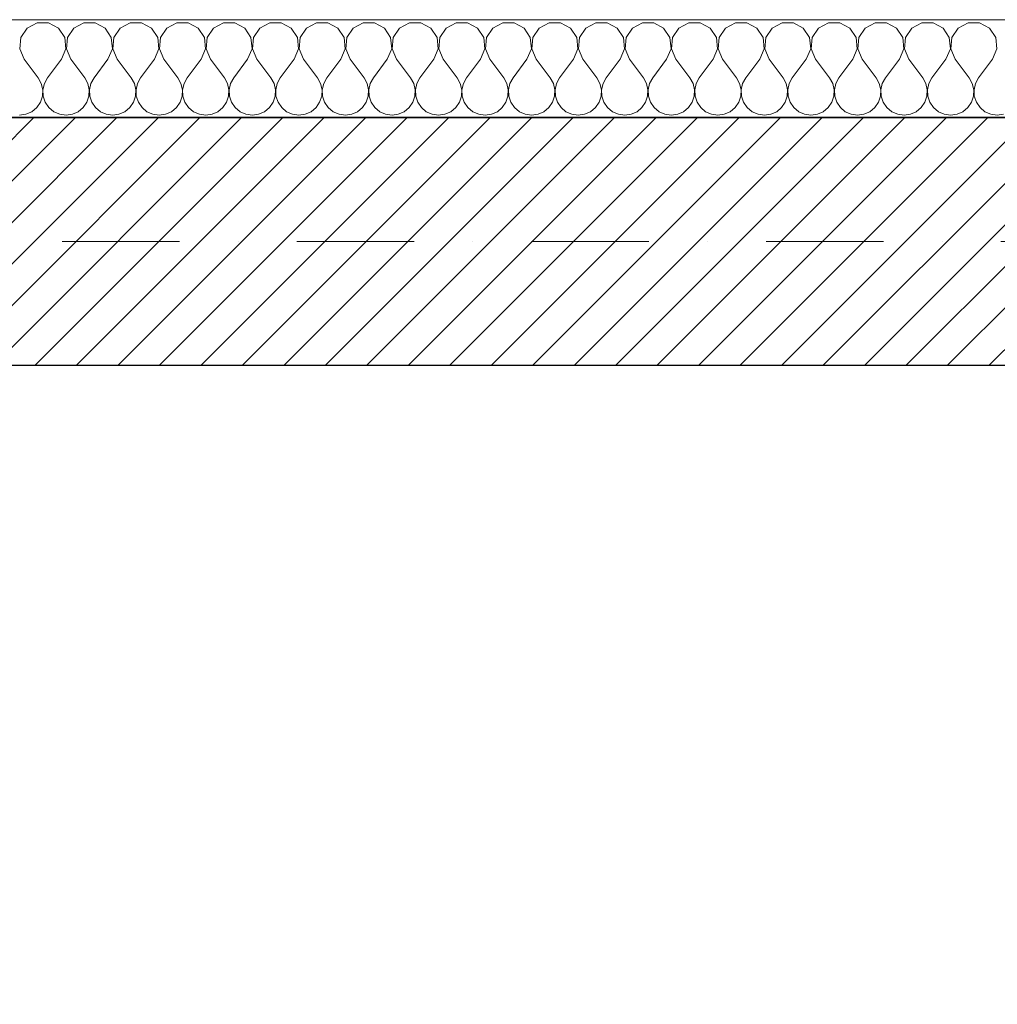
# Model space of a CAD drawing. Header units: millimetres. Extents: x -140780 to 266886, y -104422 to 233759.
# Tile 45 of 104: x 205572 to 207072, y 120165 to 121676. Entities that reach past the tile are written whole.
import ezdxf

# ---------------------------------------------------------------- set-up
doc = ezdxf.new("R2010")
doc.units = ezdxf.units.MM
doc.header["$MEASUREMENT"] = 0
doc.linetypes.add('Kropki i Kreski', pattern=[360, 180, -90, 0, -90])
for name, color, linetype in [('Konstrukcja - Siatki mod', 7, 'Continuous'), ('KR_INW', 7, 'Continuous'), ('NAPIS_SODON', 7, 'Continuous')]:
    doc.layers.add(name, color=color, linetype=linetype)
doc.layers.add('Konstrukcja - Siatki mod_Nr_pióra__48', color=7, linetype='Continuous', lineweight=15, true_color=0xa80f02)
doc.layers.add('KR_INW_Nr_pióra__102', color=7, linetype='Continuous', lineweight=5, true_color=0xcccccc)
for name, color, linetype, lineweight in [('KR_INW_Nr_pióra__101', 252, 'Continuous', 5), ('KR_INW_Nr_pióra__27', 7, 'Continuous', 25), ('KR_INW_Nr_pióra__47', 7, 'Continuous', 15), ('NAPIS_SODON_Nr_pióra__1', 7, 'Continuous', 13), ('NAPIS_SODON_Nr_pióra__121', 255, 'Continuous', 0)]:
    doc.layers.add(name, color=color, linetype=linetype, lineweight=lineweight)

# ---------------------------------------------------------------- blocks, each defined once
blk = doc.blocks.new('Strop_1', base_point=(179225, 121523.3))
at = {"layer": 'NAPIS_SODON_Nr_pióra__1', "linetype": 'Continuous', "flags": 128}
blk.add_lwpolyline([(179225, 121523.3), (179225.9, 107003.8), (250898.3, 107008.3), (250897.4, 121527.8)], close=True, dxfattribs=at)
blk = doc.blocks.new('Strop_2', base_point=(188316, 115154.1))
at = {"layer": 'NAPIS_SODON_Nr_pióra__121', "linetype": 'Continuous', "flags": 128}
blk.add_lwpolyline([(188316, 115154.1), (204667.3, 115154.1), (205241.5, 115154.1), (205242.2, 115154.1), (205242.2, 115394.1), (205241.5, 115154.1), (205174.5, 117823.2), (205315.4, 117824.8), (205315.4, 121145.6), (224463.2, 121145.6)], dxfattribs=at)
blk = doc.blocks.new('*X110')
at = {"layer": 'KR_INW_Nr_pióra__102', "linetype": 'Continuous'}
for p, q in [((205598.4, 121670.9), (205583.1, 121662.7)), ((205615.8, 121670.9), (205598.4, 121670.9)), ((205631.2, 121662.7), (205615.8, 121670.9)), ((205669.9, 121670.9), (205654.5, 121662.7)), ((205687.3, 121670.9), (205669.9, 121670.9)), ((205702.6, 121662.7), (205687.3, 121670.9)), ((205741.3, 121670.9), (205726, 121662.7)), ((205758.7, 121670.9), (205741.3, 121670.9)), ((205774, 121662.7), (205758.7, 121670.9)), ((205812.7, 121670.9), (205797.4, 121662.7)), ((205830.1, 121670.9), (205812.7, 121670.9)), ((205845.5, 121662.7), (205830.1, 121670.9)), ((205884.2, 121670.9), (205868.8, 121662.7)), ((205901.6, 121670.9), (205884.2, 121670.9)), ((205916.9, 121662.7), (205901.6, 121670.9)), ((205955.6, 121670.9), (205940.3, 121662.7)), ((205973, 121670.9), (205955.6, 121670.9)), ((205988.3, 121662.7), (205973, 121670.9)), ((206027, 121670.9), (206011.7, 121662.7)), ((206044.4, 121670.9), (206027, 121670.9)), ((206059.7, 121662.7), (206044.4, 121670.9)), ((206098.4, 121670.9), (206083.1, 121662.7)), ((206115.8, 121670.9), (206098.4, 121670.9)), ((206131.2, 121662.7), (206115.8, 121670.9)), ((206169.9, 121670.9), (206154.5, 121662.7)), ((206187.3, 121670.9), (206169.9, 121670.9)), ((206202.6, 121662.7), (206187.3, 121670.9)), ((206241.3, 121670.9), (206226, 121662.7)), ((206258.7, 121670.9), (206241.3, 121670.9)), ((206274, 121662.7), (206258.7, 121670.9)), ((206312.7, 121670.9), (206297.4, 121662.7)), ((206330.1, 121670.9), (206312.7, 121670.9)), ((206345.5, 121662.7), (206330.1, 121670.9)), ((206384.2, 121670.9), (206368.8, 121662.7)), ((206401.6, 121670.9), (206384.2, 121670.9)), ((206416.9, 121662.7), (206401.6, 121670.9)), ((206455.6, 121670.9), (206440.3, 121662.7)), ((206473, 121670.9), (206455.6, 121670.9)), ((206488.3, 121662.7), (206473, 121670.9)), ((206527, 121670.9), (206511.7, 121662.7)), ((206544.4, 121670.9), (206527, 121670.9)), ((206559.7, 121662.7), (206544.4, 121670.9)), ((206598.4, 121670.9), (206583.1, 121662.7)), ((206615.8, 121670.9), (206598.4, 121670.9)), ((206631.2, 121662.7), (206615.8, 121670.9)), ((206669.9, 121670.9), (206654.5, 121662.7)), ((206687.3, 121670.9), (206669.9, 121670.9)), ((206702.6, 121662.7), (206687.3, 121670.9)), ((206741.3, 121670.9), (206726, 121662.7)), ((206758.7, 121670.9), (206741.3, 121670.9)), ((206774, 121662.7), (206758.7, 121670.9)), ((206812.7, 121670.9), (206797.4, 121662.7)), ((206830.1, 121670.9), (206812.7, 121670.9)), ((206845.5, 121662.7), (206830.1, 121670.9)), ((206884.2, 121670.9), (206868.8, 121662.7)), ((206901.6, 121670.9), (206884.2, 121670.9)), ((206916.9, 121662.7), (206901.6, 121670.9)), ((206955.6, 121670.9), (206940.3, 121662.7)), ((206973, 121670.9), (206955.6, 121670.9)), ((206988.3, 121662.7), (206973, 121670.9)), ((207027, 121670.9), (207011.7, 121662.7)), ((207044.4, 121670.9), (207027, 121670.9)), ((207059.7, 121662.7), (207044.4, 121670.9)), ((205583.1, 121662.7), (205573.5, 121648.2)), ((205640.8, 121648.2), (205631.2, 121662.7)), ((205654.5, 121662.7), (205644.9, 121648.2)), ((205712.2, 121648.2), (205702.6, 121662.7)), ((205726, 121662.7), (205716.3, 121648.2)), ((205783.7, 121648.2), (205774, 121662.7)), ((205797.4, 121662.7), (205787.8, 121648.2)), ((205855.1, 121648.2), (205845.5, 121662.7)), ((205868.8, 121662.7), (205859.2, 121648.2)), ((205926.5, 121648.2), (205916.9, 121662.7)), ((205940.3, 121662.7), (205930.6, 121648.2)), ((205997.9, 121648.2), (205988.3, 121662.7)), ((206011.7, 121662.7), (206002.1, 121648.2)), ((206069.4, 121648.2), (206059.7, 121662.7)), ((206083.1, 121662.7), (206073.5, 121648.2)), ((206140.8, 121648.2), (206131.2, 121662.7)), ((206154.5, 121662.7), (206144.9, 121648.2)), ((206212.2, 121648.2), (206202.6, 121662.7)), ((206226, 121662.7), (206216.3, 121648.2)), ((206283.7, 121648.2), (206274, 121662.7)), ((206297.4, 121662.7), (206287.8, 121648.2)), ((206355.1, 121648.2), (206345.5, 121662.7)), ((206368.8, 121662.7), (206359.2, 121648.2)), ((206426.5, 121648.2), (206416.9, 121662.7)), ((206440.3, 121662.7), (206430.6, 121648.2)), ((206497.9, 121648.2), (206488.3, 121662.7)), ((206511.7, 121662.7), (206502.1, 121648.2)), ((206569.4, 121648.2), (206559.7, 121662.7)), ((206583.1, 121662.7), (206573.5, 121648.2)), ((206640.8, 121648.2), (206631.2, 121662.7)), ((206654.5, 121662.7), (206644.9, 121648.2)), ((206712.2, 121648.2), (206702.6, 121662.7)), ((206726, 121662.7), (206716.3, 121648.2)), ((206783.7, 121648.2), (206774, 121662.7)), ((206797.4, 121662.7), (206787.8, 121648.2)), ((206855.1, 121648.2), (206845.5, 121662.7)), ((206868.8, 121662.7), (206859.2, 121648.2)), ((206926.5, 121648.2), (206916.9, 121662.7)), ((206940.3, 121662.7), (206930.6, 121648.2)), ((206997.9, 121648.2), (206988.3, 121662.7)), ((207011.7, 121662.7), (207002.1, 121648.2)), ((207069.4, 121648.2), (207059.7, 121662.7)), ((205573.5, 121648.2), (205571.8, 121630.9)), ((205642.4, 121630.9), (205640.8, 121648.2)), ((205644.9, 121648.2), (205643.3, 121630.9)), ((205713.9, 121630.9), (205712.2, 121648.2)), ((205716.3, 121648.2), (205714.7, 121630.9)), ((205785.3, 121630.9), (205783.7, 121648.2)), ((205787.8, 121648.2), (205786.1, 121630.9)), ((205856.7, 121630.9), (205855.1, 121648.2)), ((205859.2, 121648.2), (205857.6, 121630.9)), ((205928.2, 121630.9), (205926.5, 121648.2)), ((205930.6, 121648.2), (205929, 121630.9)), ((205999.6, 121630.9), (205997.9, 121648.2)), ((206002.1, 121648.2), (206000.4, 121630.9)), ((206071, 121630.9), (206069.4, 121648.2)), ((206073.5, 121648.2), (206071.8, 121630.9)), ((206142.4, 121630.9), (206140.8, 121648.2)), ((206144.9, 121648.2), (206143.3, 121630.9)), ((206213.9, 121630.9), (206212.2, 121648.2)), ((206216.3, 121648.2), (206214.7, 121630.9)), ((206285.3, 121630.9), (206283.7, 121648.2)), ((206287.8, 121648.2), (206286.1, 121630.9)), ((206356.7, 121630.9), (206355.1, 121648.2)), ((206359.2, 121648.2), (206357.6, 121630.9)), ((206428.2, 121630.9), (206426.5, 121648.2)), ((206430.6, 121648.2), (206429, 121630.9)), ((206499.6, 121630.9), (206497.9, 121648.2)), ((206502.1, 121648.2), (206500.4, 121630.9)), ((206571, 121630.9), (206569.4, 121648.2)), ((206573.5, 121648.2), (206571.8, 121630.9)), ((206642.4, 121630.9), (206640.8, 121648.2)), ((206644.9, 121648.2), (206643.3, 121630.9)), ((206713.9, 121630.9), (206712.2, 121648.2)), ((206716.3, 121648.2), (206714.7, 121630.9)), ((206785.3, 121630.9), (206783.7, 121648.2)), ((206787.8, 121648.2), (206786.1, 121630.9)), ((206856.7, 121630.9), (206855.1, 121648.2)), ((206859.2, 121648.2), (206857.6, 121630.9)), ((206928.2, 121630.9), (206926.5, 121648.2)), ((206930.6, 121648.2), (206929, 121630.9)), ((206999.6, 121630.9), (206997.9, 121648.2)), ((207002.1, 121648.2), (207000.4, 121630.9)), ((207071, 121630.9), (207069.4, 121648.2)), ((205571.8, 121630.9), (205578.6, 121614.9)), ((205635.7, 121614.9), (205642.4, 121630.9)), ((205643.3, 121630.9), (205650, 121614.9)), ((205707.1, 121614.9), (205713.9, 121630.9)), ((205714.7, 121630.9), (205721.4, 121614.9)), ((205778.6, 121614.9), (205785.3, 121630.9)), ((205786.1, 121630.9), (205792.9, 121614.9)), ((205850, 121614.9), (205856.7, 121630.9)), ((205857.6, 121630.9), (205864.3, 121614.9)), ((205921.4, 121614.9), (205928.2, 121630.9)), ((205929, 121630.9), (205935.7, 121614.9)), ((205992.9, 121614.9), (205999.6, 121630.9)), ((206000.4, 121630.9), (206007.1, 121614.9)), ((206064.3, 121614.9), (206071, 121630.9)), ((206071.8, 121630.9), (206078.6, 121614.9)), ((206135.7, 121614.9), (206142.4, 121630.9)), ((206143.3, 121630.9), (206150, 121614.9)), ((206207.1, 121614.9), (206213.9, 121630.9)), ((206214.7, 121630.9), (206221.4, 121614.9)), ((206278.6, 121614.9), (206285.3, 121630.9)), ((206286.1, 121630.9), (206292.9, 121614.9)), ((206350, 121614.9), (206356.7, 121630.9)), ((206357.6, 121630.9), (206364.3, 121614.9)), ((206421.4, 121614.9), (206428.2, 121630.9)), ((206429, 121630.9), (206435.7, 121614.9)), ((206492.9, 121614.9), (206499.6, 121630.9)), ((206500.4, 121630.9), (206507.1, 121614.9)), ((206564.3, 121614.9), (206571, 121630.9)), ((206571.8, 121630.9), (206578.6, 121614.9)), ((206635.7, 121614.9), (206642.4, 121630.9)), ((206643.3, 121630.9), (206650, 121614.9)), ((206707.1, 121614.9), (206713.9, 121630.9)), ((206714.7, 121630.9), (206721.4, 121614.9)), ((206778.6, 121614.9), (206785.3, 121630.9)), ((206786.1, 121630.9), (206792.9, 121614.9)), ((206850, 121614.9), (206856.7, 121630.9)), ((206857.6, 121630.9), (206864.3, 121614.9)), ((206921.4, 121614.9), (206928.2, 121630.9)), ((206929, 121630.9), (206935.7, 121614.9)), ((206992.9, 121614.9), (206999.6, 121630.9)), ((207000.4, 121630.9), (207007.1, 121614.9)), ((207064.3, 121614.9), (207071, 121630.9)), ((205578.6, 121614.9), (205600, 121586.3)), ((205635.7, 121614.9), (205614.3, 121586.3)), ((205650, 121614.9), (205671.4, 121586.3)), ((205707.1, 121614.9), (205685.7, 121586.3)), ((205721.4, 121614.9), (205742.9, 121586.3)), ((205778.6, 121614.9), (205757.1, 121586.3)), ((205792.9, 121614.9), (205814.3, 121586.3)), ((205850, 121614.9), (205828.6, 121586.3)), ((205864.3, 121614.9), (205885.7, 121586.3)), ((205921.4, 121614.9), (205900, 121586.3)), ((205935.7, 121614.9), (205957.1, 121586.3)), ((205992.9, 121614.9), (205971.4, 121586.3)), ((206007.1, 121614.9), (206028.6, 121586.3)), ((206064.3, 121614.9), (206042.9, 121586.3)), ((206078.6, 121614.9), (206100, 121586.3)), ((206135.7, 121614.9), (206114.3, 121586.3)), ((206150, 121614.9), (206171.4, 121586.3)), ((206207.1, 121614.9), (206185.7, 121586.3)), ((206221.4, 121614.9), (206242.9, 121586.3)), ((206278.6, 121614.9), (206257.1, 121586.3)), ((206292.9, 121614.9), (206314.3, 121586.3)), ((206350, 121614.9), (206328.6, 121586.3)), ((206364.3, 121614.9), (206385.7, 121586.3)), ((206421.4, 121614.9), (206400, 121586.3)), ((206435.7, 121614.9), (206457.1, 121586.3)), ((206492.9, 121614.9), (206471.4, 121586.3)), ((206507.1, 121614.9), (206528.6, 121586.3)), ((206564.3, 121614.9), (206542.9, 121586.3)), ((206578.6, 121614.9), (206600, 121586.3)), ((206635.7, 121614.9), (206614.3, 121586.3)), ((206650, 121614.9), (206671.4, 121586.3)), ((206707.1, 121614.9), (206685.7, 121586.3)), ((206721.4, 121614.9), (206742.9, 121586.3)), ((206778.6, 121614.9), (206757.1, 121586.3)), ((206792.9, 121614.9), (206814.3, 121586.3)), ((206850, 121614.9), (206828.6, 121586.3)), ((206864.3, 121614.9), (206885.7, 121586.3)), ((206921.4, 121614.9), (206900, 121586.3)), ((206935.7, 121614.9), (206957.1, 121586.3)), ((206992.9, 121614.9), (206971.4, 121586.3)), ((207007.1, 121614.9), (207028.6, 121586.3)), ((207064.3, 121614.9), (207042.9, 121586.3)), ((205604.8, 121577.7), (205600, 121586.3)), ((205607, 121568.1), (205604.8, 121577.7)), ((205609.5, 121577.7), (205607.3, 121568.1)), ((205614.3, 121586.3), (205609.5, 121577.7)), ((205676.2, 121577.7), (205671.4, 121586.3)), ((205678.4, 121568.1), (205676.2, 121577.7)), ((205680.9, 121577.7), (205678.7, 121568.1)), ((205685.7, 121586.3), (205680.9, 121577.7)), ((205747.6, 121577.7), (205742.9, 121586.3)), ((205749.9, 121568.1), (205747.6, 121577.7)), ((205752.4, 121577.7), (205750.1, 121568.1)), ((205757.1, 121586.3), (205752.4, 121577.7)), ((205819.1, 121577.7), (205814.3, 121586.3)), ((205821.3, 121568.1), (205819.1, 121577.7)), ((205823.8, 121577.7), (205821.6, 121568.1)), ((205828.6, 121586.3), (205823.8, 121577.7)), ((205890.5, 121577.7), (205885.7, 121586.3)), ((205892.7, 121568.1), (205890.5, 121577.7)), ((205895.2, 121577.7), (205893, 121568.1)), ((205900, 121586.3), (205895.2, 121577.7)), ((205961.9, 121577.7), (205957.1, 121586.3)), ((205964.1, 121568.1), (205961.9, 121577.7)), ((205966.7, 121577.7), (205964.4, 121568.1)), ((205971.4, 121586.3), (205966.7, 121577.7)), ((206033.3, 121577.7), (206028.6, 121586.3)), ((206035.6, 121568.1), (206033.3, 121577.7)), ((206038.1, 121577.7), (206035.9, 121568.1)), ((206042.9, 121586.3), (206038.1, 121577.7)), ((206104.8, 121577.7), (206100, 121586.3)), ((206107, 121568.1), (206104.8, 121577.7)), ((206109.5, 121577.7), (206107.3, 121568.1)), ((206114.3, 121586.3), (206109.5, 121577.7)), ((206176.2, 121577.7), (206171.4, 121586.3)), ((206178.4, 121568.1), (206176.2, 121577.7)), ((206180.9, 121577.7), (206178.7, 121568.1)), ((206185.7, 121586.3), (206180.9, 121577.7)), ((206247.6, 121577.7), (206242.9, 121586.3)), ((206249.9, 121568.1), (206247.6, 121577.7)), ((206252.4, 121577.7), (206250.1, 121568.1)), ((206257.1, 121586.3), (206252.4, 121577.7)), ((206319.1, 121577.7), (206314.3, 121586.3)), ((206321.3, 121568.1), (206319.1, 121577.7)), ((206323.8, 121577.7), (206321.6, 121568.1)), ((206328.6, 121586.3), (206323.8, 121577.7)), ((206390.5, 121577.7), (206385.7, 121586.3)), ((206392.7, 121568.1), (206390.5, 121577.7)), ((206395.2, 121577.7), (206393, 121568.1)), ((206400, 121586.3), (206395.2, 121577.7)), ((206461.9, 121577.7), (206457.1, 121586.3)), ((206464.1, 121568.1), (206461.9, 121577.7)), ((206466.7, 121577.7), (206464.4, 121568.1)), ((206471.4, 121586.3), (206466.7, 121577.7)), ((206533.3, 121577.7), (206528.6, 121586.3)), ((206535.6, 121568.1), (206533.3, 121577.7)), ((206538.1, 121577.7), (206535.9, 121568.1)), ((206542.9, 121586.3), (206538.1, 121577.7)), ((206604.8, 121577.7), (206600, 121586.3)), ((206607, 121568.1), (206604.8, 121577.7)), ((206609.5, 121577.7), (206607.3, 121568.1)), ((206614.3, 121586.3), (206609.5, 121577.7)), ((206676.2, 121577.7), (206671.4, 121586.3)), ((206678.4, 121568.1), (206676.2, 121577.7)), ((206680.9, 121577.7), (206678.7, 121568.1)), ((206685.7, 121586.3), (206680.9, 121577.7)), ((206747.6, 121577.7), (206742.9, 121586.3)), ((206749.9, 121568.1), (206747.6, 121577.7)), ((206752.4, 121577.7), (206750.1, 121568.1)), ((206757.1, 121586.3), (206752.4, 121577.7)), ((206819.1, 121577.7), (206814.3, 121586.3)), ((206821.3, 121568.1), (206819.1, 121577.7)), ((206823.8, 121577.7), (206821.6, 121568.1)), ((206828.6, 121586.3), (206823.8, 121577.7)), ((206890.5, 121577.7), (206885.7, 121586.3)), ((206892.7, 121568.1), (206890.5, 121577.7)), ((206895.2, 121577.7), (206893, 121568.1)), ((206900, 121586.3), (206895.2, 121577.7)), ((206961.9, 121577.7), (206957.1, 121586.3)), ((206964.1, 121568.1), (206961.9, 121577.7)), ((206966.7, 121577.7), (206964.4, 121568.1)), ((206971.4, 121586.3), (206966.7, 121577.7)), ((207033.3, 121577.7), (207028.6, 121586.3)), ((207035.6, 121568.1), (207033.3, 121577.7)), ((207038.1, 121577.7), (207035.9, 121568.1)), ((207042.9, 121586.3), (207038.1, 121577.7)), ((205606.5, 121558.2), (205607, 121568.1)), ((205607.3, 121568.1), (205607.8, 121558.2)), ((205677.9, 121558.2), (205678.4, 121568.1)), ((205678.7, 121568.1), (205679.2, 121558.2)), ((205749.4, 121558.2), (205749.9, 121568.1)), ((205750.1, 121568.1), (205750.6, 121558.2)), ((205820.8, 121558.2), (205821.3, 121568.1)), ((205821.6, 121568.1), (205822.1, 121558.2)), ((205892.2, 121558.2), (205892.7, 121568.1)), ((205893, 121568.1), (205893.5, 121558.2)), ((205963.7, 121558.2), (205964.1, 121568.1)), ((205964.4, 121568.1), (205964.9, 121558.2)), ((206035.1, 121558.2), (206035.6, 121568.1)), ((206035.9, 121568.1), (206036.3, 121558.2)), ((206106.5, 121558.2), (206107, 121568.1)), ((206107.3, 121568.1), (206107.8, 121558.2)), ((206177.9, 121558.2), (206178.4, 121568.1)), ((206178.7, 121568.1), (206179.2, 121558.2)), ((206249.4, 121558.2), (206249.9, 121568.1)), ((206250.1, 121568.1), (206250.6, 121558.2)), ((206320.8, 121558.2), (206321.3, 121568.1)), ((206321.6, 121568.1), (206322.1, 121558.2)), ((206392.2, 121558.2), (206392.7, 121568.1)), ((206393, 121568.1), (206393.5, 121558.2)), ((206463.7, 121558.2), (206464.1, 121568.1)), ((206464.4, 121568.1), (206464.9, 121558.2)), ((206535.1, 121558.2), (206535.6, 121568.1)), ((206535.9, 121568.1), (206536.3, 121558.2)), ((206606.5, 121558.2), (206607, 121568.1)), ((206607.3, 121568.1), (206607.8, 121558.2)), ((206677.9, 121558.2), (206678.4, 121568.1)), ((206678.7, 121568.1), (206679.2, 121558.2)), ((206749.4, 121558.2), (206749.9, 121568.1)), ((206750.1, 121568.1), (206750.6, 121558.2)), ((206820.8, 121558.2), (206821.3, 121568.1)), ((206821.6, 121568.1), (206822.1, 121558.2)), ((206892.2, 121558.2), (206892.7, 121568.1)), ((206893, 121568.1), (206893.5, 121558.2)), ((206963.7, 121558.2), (206964.1, 121568.1)), ((206964.4, 121568.1), (206964.9, 121558.2)), ((207035.1, 121558.2), (207035.6, 121568.1)), ((207035.9, 121568.1), (207036.3, 121558.2)), ((205597.8, 121540.8), (205603.4, 121548.9)), ((205603.4, 121548.9), (205606.5, 121558.2)), ((205607.8, 121558.2), (205610.9, 121548.9)), ((205610.9, 121548.9), (205616.5, 121540.8)), ((205669.2, 121540.8), (205674.8, 121548.9)), ((205674.8, 121548.9), (205677.9, 121558.2)), ((205679.2, 121558.2), (205682.3, 121548.9)), ((205682.3, 121548.9), (205687.9, 121540.8)), ((205740.6, 121540.8), (205746.2, 121548.9)), ((205746.2, 121548.9), (205749.4, 121558.2)), ((205750.6, 121558.2), (205753.8, 121548.9)), ((205753.8, 121548.9), (205759.4, 121540.8)), ((205812.1, 121540.8), (205817.7, 121548.9)), ((205817.7, 121548.9), (205820.8, 121558.2)), ((205822.1, 121558.2), (205825.2, 121548.9)), ((205825.2, 121548.9), (205830.8, 121540.8)), ((205883.5, 121540.8), (205889.1, 121548.9)), ((205889.1, 121548.9), (205892.2, 121558.2)), ((205893.5, 121558.2), (205896.6, 121548.9)), ((205896.6, 121548.9), (205902.2, 121540.8)), ((205954.9, 121540.8), (205960.5, 121548.9)), ((205960.5, 121548.9), (205963.7, 121558.2)), ((205964.9, 121558.2), (205968.1, 121548.9)), ((205968.1, 121548.9), (205973.6, 121540.8)), ((206026.4, 121540.8), (206031.9, 121548.9)), ((206031.9, 121548.9), (206035.1, 121558.2)), ((206036.3, 121558.2), (206039.5, 121548.9)), ((206039.5, 121548.9), (206045.1, 121540.8)), ((206097.8, 121540.8), (206103.4, 121548.9)), ((206103.4, 121548.9), (206106.5, 121558.2)), ((206107.8, 121558.2), (206110.9, 121548.9)), ((206110.9, 121548.9), (206116.5, 121540.8)), ((206169.2, 121540.8), (206174.8, 121548.9)), ((206174.8, 121548.9), (206177.9, 121558.2)), ((206179.2, 121558.2), (206182.3, 121548.9)), ((206182.3, 121548.9), (206187.9, 121540.8)), ((206240.6, 121540.8), (206246.2, 121548.9)), ((206246.2, 121548.9), (206249.4, 121558.2)), ((206250.6, 121558.2), (206253.8, 121548.9)), ((206253.8, 121548.9), (206259.4, 121540.8)), ((206312.1, 121540.8), (206317.7, 121548.9)), ((206317.7, 121548.9), (206320.8, 121558.2)), ((206322.1, 121558.2), (206325.2, 121548.9)), ((206325.2, 121548.9), (206330.8, 121540.8)), ((206383.5, 121540.8), (206389.1, 121548.9)), ((206389.1, 121548.9), (206392.2, 121558.2)), ((206393.5, 121558.2), (206396.6, 121548.9)), ((206396.6, 121548.9), (206402.2, 121540.8)), ((206454.9, 121540.8), (206460.5, 121548.9)), ((206460.5, 121548.9), (206463.7, 121558.2)), ((206464.9, 121558.2), (206468.1, 121548.9)), ((206468.1, 121548.9), (206473.6, 121540.8)), ((206526.4, 121540.8), (206531.9, 121548.9)), ((206531.9, 121548.9), (206535.1, 121558.2)), ((206536.3, 121558.2), (206539.5, 121548.9)), ((206539.5, 121548.9), (206545.1, 121540.8)), ((206597.8, 121540.8), (206603.4, 121548.9)), ((206603.4, 121548.9), (206606.5, 121558.2)), ((206607.8, 121558.2), (206610.9, 121548.9)), ((206610.9, 121548.9), (206616.5, 121540.8)), ((206669.2, 121540.8), (206674.8, 121548.9)), ((206674.8, 121548.9), (206677.9, 121558.2)), ((206679.2, 121558.2), (206682.3, 121548.9)), ((206682.3, 121548.9), (206687.9, 121540.8)), ((206740.6, 121540.8), (206746.2, 121548.9)), ((206746.2, 121548.9), (206749.4, 121558.2)), ((206750.6, 121558.2), (206753.8, 121548.9)), ((206753.8, 121548.9), (206759.4, 121540.8)), ((206812.1, 121540.8), (206817.7, 121548.9)), ((206817.7, 121548.9), (206820.8, 121558.2)), ((206822.1, 121558.2), (206825.2, 121548.9)), ((206825.2, 121548.9), (206830.8, 121540.8)), ((206883.5, 121540.8), (206889.1, 121548.9)), ((206889.1, 121548.9), (206892.2, 121558.2)), ((206893.5, 121558.2), (206896.6, 121548.9)), ((206896.6, 121548.9), (206902.2, 121540.8)), ((206954.9, 121540.8), (206960.5, 121548.9)), ((206960.5, 121548.9), (206963.7, 121558.2)), ((206964.9, 121558.2), (206968.1, 121548.9)), ((206968.1, 121548.9), (206973.6, 121540.8)), ((207026.4, 121540.8), (207031.9, 121548.9)), ((207031.9, 121548.9), (207035.1, 121558.2)), ((207036.3, 121558.2), (207039.5, 121548.9)), ((207039.5, 121548.9), (207045.1, 121540.8)), ((205571.4, 121529.2), (205581.2, 121530.5)), ((205581.2, 121530.5), (205590.2, 121534.5)), ((205590.2, 121534.5), (205597.8, 121540.8)), ((205616.5, 121540.8), (205624.1, 121534.5)), ((205624.1, 121534.5), (205633.1, 121530.5)), ((205633.1, 121530.5), (205642.9, 121529.2)), ((205642.9, 121529.2), (205652.6, 121530.5)), ((205652.6, 121530.5), (205661.6, 121534.5)), ((205661.6, 121534.5), (205669.2, 121540.8)), ((205687.9, 121540.8), (205695.5, 121534.5)), ((205695.5, 121534.5), (205704.5, 121530.5)), ((205704.5, 121530.5), (205714.3, 121529.2)), ((205714.3, 121529.2), (205724, 121530.5)), ((205724, 121530.5), (205733.1, 121534.5)), ((205733.1, 121534.5), (205740.6, 121540.8)), ((205759.4, 121540.8), (205766.9, 121534.5)), ((205766.9, 121534.5), (205776, 121530.5)), ((205776, 121530.5), (205785.7, 121529.2)), ((205785.7, 121529.2), (205795.5, 121530.5)), ((205795.5, 121530.5), (205804.5, 121534.5)), ((205804.5, 121534.5), (205812.1, 121540.8)), ((205830.8, 121540.8), (205838.4, 121534.5)), ((205838.4, 121534.5), (205847.4, 121530.5)), ((205847.4, 121530.5), (205857.1, 121529.2)), ((205857.1, 121529.2), (205866.9, 121530.5)), ((205866.9, 121530.5), (205875.9, 121534.5)), ((205875.9, 121534.5), (205883.5, 121540.8)), ((205902.2, 121540.8), (205909.8, 121534.5)), ((205909.8, 121534.5), (205918.8, 121530.5)), ((205918.8, 121530.5), (205928.6, 121529.2)), ((205928.6, 121529.2), (205938.3, 121530.5)), ((205938.3, 121530.5), (205947.3, 121534.5)), ((205947.3, 121534.5), (205954.9, 121540.8)), ((205973.6, 121540.8), (205981.2, 121534.5)), ((205981.2, 121534.5), (205990.2, 121530.5)), ((205990.2, 121530.5), (206000, 121529.2)), ((206000, 121529.2), (206009.8, 121530.5)), ((206009.8, 121530.5), (206018.8, 121534.5)), ((206018.8, 121534.5), (206026.4, 121540.8)), ((206045.1, 121540.8), (206052.7, 121534.5)), ((206052.7, 121534.5), (206061.7, 121530.5)), ((206061.7, 121530.5), (206071.4, 121529.2)), ((206071.4, 121529.2), (206081.2, 121530.5)), ((206081.2, 121530.5), (206090.2, 121534.5)), ((206090.2, 121534.5), (206097.8, 121540.8)), ((206116.5, 121540.8), (206124.1, 121534.5)), ((206124.1, 121534.5), (206133.1, 121530.5)), ((206133.1, 121530.5), (206142.9, 121529.2)), ((206142.9, 121529.2), (206152.6, 121530.5)), ((206152.6, 121530.5), (206161.6, 121534.5)), ((206161.6, 121534.5), (206169.2, 121540.8)), ((206187.9, 121540.8), (206195.5, 121534.5)), ((206195.5, 121534.5), (206204.5, 121530.5)), ((206204.5, 121530.5), (206214.3, 121529.2)), ((206214.3, 121529.2), (206224, 121530.5)), ((206224, 121530.5), (206233.1, 121534.5)), ((206233.1, 121534.5), (206240.6, 121540.8)), ((206259.4, 121540.8), (206266.9, 121534.5)), ((206266.9, 121534.5), (206276, 121530.5)), ((206276, 121530.5), (206285.7, 121529.2)), ((206285.7, 121529.2), (206295.5, 121530.5)), ((206295.5, 121530.5), (206304.5, 121534.5)), ((206304.5, 121534.5), (206312.1, 121540.8)), ((206330.8, 121540.8), (206338.4, 121534.5)), ((206338.4, 121534.5), (206347.4, 121530.5)), ((206347.4, 121530.5), (206357.1, 121529.2)), ((206357.1, 121529.2), (206366.9, 121530.5)), ((206366.9, 121530.5), (206375.9, 121534.5)), ((206375.9, 121534.5), (206383.5, 121540.8)), ((206402.2, 121540.8), (206409.8, 121534.5)), ((206409.8, 121534.5), (206418.8, 121530.5)), ((206418.8, 121530.5), (206428.6, 121529.2)), ((206428.6, 121529.2), (206438.3, 121530.5)), ((206438.3, 121530.5), (206447.3, 121534.5)), ((206447.3, 121534.5), (206454.9, 121540.8)), ((206473.6, 121540.8), (206481.2, 121534.5)), ((206481.2, 121534.5), (206490.2, 121530.5)), ((206490.2, 121530.5), (206500, 121529.2)), ((206500, 121529.2), (206509.8, 121530.5)), ((206509.8, 121530.5), (206518.8, 121534.5)), ((206518.8, 121534.5), (206526.4, 121540.8)), ((206545.1, 121540.8), (206552.7, 121534.5)), ((206552.7, 121534.5), (206561.7, 121530.5)), ((206561.7, 121530.5), (206571.4, 121529.2)), ((206571.4, 121529.2), (206581.2, 121530.5)), ((206581.2, 121530.5), (206590.2, 121534.5)), ((206590.2, 121534.5), (206597.8, 121540.8)), ((206616.5, 121540.8), (206624.1, 121534.5)), ((206624.1, 121534.5), (206633.1, 121530.5)), ((206633.1, 121530.5), (206642.9, 121529.2)), ((206642.9, 121529.2), (206652.6, 121530.5)), ((206652.6, 121530.5), (206661.6, 121534.5)), ((206661.6, 121534.5), (206669.2, 121540.8)), ((206687.9, 121540.8), (206695.5, 121534.5)), ((206695.5, 121534.5), (206704.5, 121530.5)), ((206704.5, 121530.5), (206714.3, 121529.2)), ((206714.3, 121529.2), (206724, 121530.5)), ((206724, 121530.5), (206733.1, 121534.5)), ((206733.1, 121534.5), (206740.6, 121540.8)), ((206759.4, 121540.8), (206766.9, 121534.5)), ((206766.9, 121534.5), (206776, 121530.5)), ((206776, 121530.5), (206785.7, 121529.2)), ((206785.7, 121529.2), (206795.5, 121530.5)), ((206795.5, 121530.5), (206804.5, 121534.5)), ((206804.5, 121534.5), (206812.1, 121540.8)), ((206830.8, 121540.8), (206838.4, 121534.5)), ((206838.4, 121534.5), (206847.4, 121530.5)), ((206847.4, 121530.5), (206857.1, 121529.2)), ((206857.1, 121529.2), (206866.9, 121530.5)), ((206866.9, 121530.5), (206875.9, 121534.5)), ((206875.9, 121534.5), (206883.5, 121540.8)), ((206902.2, 121540.8), (206909.8, 121534.5)), ((206909.8, 121534.5), (206918.8, 121530.5)), ((206918.8, 121530.5), (206928.6, 121529.2)), ((206928.6, 121529.2), (206938.3, 121530.5)), ((206938.3, 121530.5), (206947.3, 121534.5)), ((206947.3, 121534.5), (206954.9, 121540.8)), ((206973.6, 121540.8), (206981.2, 121534.5)), ((206981.2, 121534.5), (206990.2, 121530.5)), ((206990.2, 121530.5), (207000, 121529.2)), ((207000, 121529.2), (207009.8, 121530.5)), ((207009.8, 121530.5), (207018.8, 121534.5)), ((207018.8, 121534.5), (207026.4, 121540.8)), ((207045.1, 121540.8), (207052.7, 121534.5)), ((207052.7, 121534.5), (207061.7, 121530.5)), ((207061.7, 121530.5), (207071.4, 121529.2)), ((207071.4, 121529.2), (207081.2, 121530.5))]:
    blk.add_line(p, q, dxfattribs=at)
blk = doc.blocks.new('Ściana_1', base_point=(179075.1, 121675.6))
at = {"layer": 'KR_INW_Nr_pióra__101', "linetype": 'Continuous'}
h = blk.add_hatch(dxfattribs=at)
h.set_pattern_fill('Cegła_licówka', color=256, style=0, pattern_type=2)
h.set_pattern_definition([(45, (0, 0), (-31.819804, 31.819804), [])])
h.paths.add_polyline_path([(209269.6, 121525.6), (204126.9, 121525.6), (204126.9, 121475.6), (204126.9, 121145.6), (209269.6, 121145.6), (209269.6, 121375.6), (209269.6, 121425.6)])
at = {"layer": 'KR_INW_Nr_pióra__27', "linetype": 'Continuous'}
blk.add_line((209269.6, 121525.6), (204126.9, 121525.6), dxfattribs=at)
at = {"layer": 'KR_INW_Nr_pióra__27', "linetype": 'Continuous', "flags": 128}
blk.add_lwpolyline([(205315.4, 121145.6), (207609, 121145.6)], dxfattribs=at)
at = {"layer": 'KR_INW_Nr_pióra__47', "linetype": 'Continuous', "flags": 128}
blk.add_lwpolyline([(209269.6, 121675.6), (204126.9, 121675.6)], dxfattribs=at)
at = {"layer": 'KR_INW'}
blk.add_blockref('*X110', (0, 0), dxfattribs=at)
blk = doc.blocks.new('Standardowy znacznik siatki_10')
at = {"layer": 'Konstrukcja - Siatki mod_Nr_pióra__48', "linetype": 'Kropki i Kreski'}
blk.add_line((1000, 0), (72912, 0), dxfattribs=at)

msp = doc.modelspace()

# ---------------------------------------------------------------- block references
at = {"layer": 'Konstrukcja - Siatki mod', "color": 8, "linetype": 'Continuous', "lineweight": 13, "zscale": 1000}
msp.add_blockref('Standardowy znacznik siatki_10', (177989.3, 121335.6), dxfattribs=at)
at = {"layer": 'KR_INW'}
msp.add_blockref('Ściana_1', (179075.1, 121675.6), dxfattribs=at)
at = {"layer": 'NAPIS_SODON', "linetype": 'Continuous'}
msp.add_blockref('Strop_1', (179225, 121523.3), dxfattribs=at)
at = {"layer": 'NAPIS_SODON', "color": 255, "linetype": 'Continuous', "lineweight": 0}
msp.add_blockref('Strop_2', (188316, 115154.1), dxfattribs=at)

doc.saveas('drawing.dxf')
